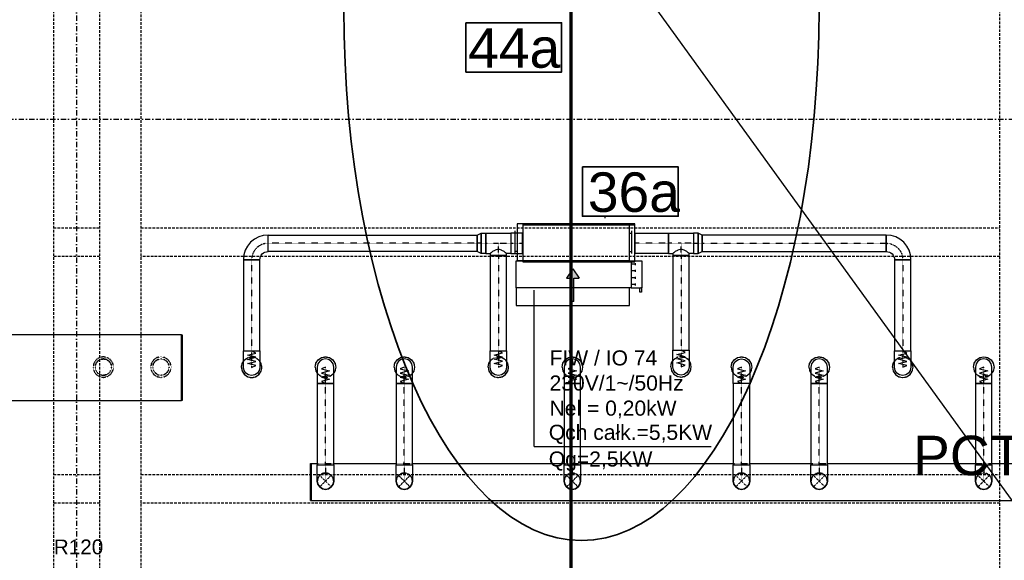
# Model space of a CAD drawing. Header units: centimetres. Extents: x -10729 to 144862, y -4437 to 43656.
# Tile 136 of 148: x 10991 to 12188, y 9863 to 10521. Entities that reach past the tile are written whole.
import ezdxf

# ---------------------------------------------------------------- set-up
doc = ezdxf.new("R2010")
doc.units = ezdxf.units.CM
doc.header["$LTSCALE"] = 0.1
for name, pattern in [('CADVENT_CENTERLINE', [9.9, 7.4, -1, 0.5, -1]), ('CADVENT_HIDDEN', [0.8, 0.25, -0.55]), ('Kondygnacja  -0_5$0$HIDDEN', [9.525, 6.35, -3.175]), ('Kondygnacja  -0_5$0$HIDDEN2', [4.7625, 3.175, -1.5875]), ('Osie rzutów$0$DASHDOT2', [12.7, 6.35, -3.175, 0, -3.175])]:
    doc.linetypes.add(name, pattern=pattern)
for name, color, linetype, lineweight in [('AU Odnośnik', 131, 'Continuous', 25), ('AU opis', 7, 'Continuous', 35), ('AU Osprzęt Siemens', 5, 'Continuous', 30), ('AU Sieć LON', 1, 'Continuous', 50), ('AU Strefa obsługiwana', 90, 'Continuous', 35), ('bgde_urządzenia', 3, 'Continuous', 30)]:
    doc.layers.add(name, color=color, linetype=linetype, lineweight=lineweight)
for name, color, linetype in [('bgde-nawiewCEN', 7, 'Continuous'), ('bgde-nawiewDETAILS', 1, 'Continuous'), ('bgde-nawiewEXP', 1, 'Continuous'), ('bgde-nawiewHIDDEN', 1, 'Continuous'), ('bgde_opis urządzen', 6, 'Continuous'), ('Kondygnacja  -0_5$0$ARCH_INFO_ODPORNOŚĆ OGNIOWA', 8, 'Continuous'), ('Kondygnacja  -0_5$0$ARCH_KONSTR_POWYŻEJ RZUTU', 8, 'Kondygnacja  -0_5$0$HIDDEN'), ('Kondygnacja  -0_5$0$ARCH_KONSTR_POWYŻEJ RZUTU_IST', 8, 'Kondygnacja  -0_5$0$HIDDEN2'), ('Osie rzutów$0$ARCH_INFO_OSIE_IST', 8, 'Osie rzutów$0$DASHDOT2'), ('Osie rzutów$0$ARCH_INFO_OSIE_OPISY_IST', 8, 'Continuous')]:
    doc.layers.add(name, color=color, linetype=linetype)
doc.styles.add('Arial', font='ARIAL.TTF')
doc.styles.add('Kondygnacja  -0_5$0$Arial', font='ARIAL.TTF')

# ---------------------------------------------------------------- blocks, each defined once
blk = doc.blocks.new('Osie rzutów')
at = {"layer": 'Osie rzutów$0$ARCH_INFO_OSIE_IST', "ltscale": 10}
for p, q in [((11060, 12510), (11060, 4623.26)), ((11660, 12510), (11660, 4623.26)), ((4436.04, 10400), (13655, 10400))]:
    blk.add_line(p, q, dxfattribs=at)
blk = doc.blocks.new('Kondygnacja  -0_5$0$konstrukcja istniejąca -0.5')
at = {"layer": 'Kondygnacja  -0_5$0$ARCH_KONSTR_POWYŻEJ RZUTU_IST', "ltscale": 10}
for points in [[(11032, 10975), (11032, 9825)], [(11088, 10975), (11088, 9825)], [(11138, 10975), (11138, 9825)], [(12182, 9825), (12182, 10975)], [(11032, 10267.9), (11088, 10267.9)], [(11138, 10267.9), (12182, 10267.9)], [(11088, 10232.9), (11032, 10232.9)], [(12182, 10232.9), (11138, 10232.9)], [(11032, 9967.9), (11088, 9967.9)], [(11138, 9967.9), (12182, 9967.9)], [(11088, 9932.9), (11032, 9932.9)], [(12182, 9932.9), (11138, 9932.9)]]:
    blk.add_lwpolyline(points, dxfattribs=at)

msp = doc.modelspace()

# ---------------------------------------------------------------- hatches: boundary and pattern name
at = {"layer": 'bgde_urządzenia'}
h = msp.add_hatch(color=256, dxfattribs=at)
h.paths.add_polyline_path([(11664.508, 10194.803), (11661.508, 10194.803), (11661.508, 10206.468), (11655.318, 10206.468), (11663.008, 10217.896), (11670.698, 10206.468), (11664.508, 10206.468)])
h.paths.add_polyline_path([(11664.508, 10178.135), (11661.508, 10178.135), (11661.508, 10194.803), (11664.508, 10194.803)])

# ---------------------------------------------------------------- linework, layer by layer
at = {"layer": 'AU Odnośnik'}
msp.add_line((11692.623, 10633.661), (12222.121, 9900.997), dxfattribs=at)
at = {"layer": 'AU opis'}
for points in [[(11533.137, 10517.327), (11649.526, 10517.327), (11649.526, 10457.319), (11533.137, 10457.319)], [(11674.762, 10341.869), (11791.151, 10341.869), (11791.151, 10281.861), (11674.762, 10281.861)]]:
    msp.add_lwpolyline(points, close=True, dxfattribs=at)
at = {"layer": 'AU Sieć LON', "color": 1}
for p, q in [((11660.195, 10636.552), (11660.195, 9464.247)), ((11661.434, 10636.033), (11661.434, 9463.728))]:
    msp.add_line(p, q, dxfattribs=at)
at = {"layer": 'AU Strefa obsługiwana'}
msp.add_ellipse((11673.572, 10534.45), major_axis=(0, -646.995), ratio=0.44634865, start_param=-1.57079633, end_param=4.71238898, dxfattribs=at)
at = {"layer": 'bgde-nawiewCEN', "linetype": 'CADVENT_CENTERLINE', "ltscale": 0.06}
for p, q in [((11702.18, 10281.282), (11702.18, 10279.413)), ((11547.014, 10249.043), (11292.789, 10249.043)), ((11557.314, 10249.043), (11547.014, 10249.043)), ((11557.314, 10249.043), (11572.614, 10249.043)), ((11572.614, 10234.043), (11572.614, 10249.043)), ((11572.614, 10249.043), (11587.914, 10249.043)), ((11587.914, 10249.043), (11601.914, 10249.043)), ((11602.314, 10249.043), (11601.914, 10249.043)), ((11738.314, 10249.043), (11738.714, 10249.043)), ((11779.352, 10249.043), (11738.714, 10249.043)), ((11794.652, 10249.043), (11779.352, 10249.043)), ((11794.652, 10234.043), (11794.652, 10249.043)), ((11809.952, 10249.043), (11794.652, 10249.043)), ((11809.952, 10249.043), (11820.252, 10249.043)), ((11820.252, 10249.043), (12044.075, 10249.043)), ((11572.614, 10234.043), (11572.614, 10118.337)), ((11794.652, 10234.043), (11794.652, 10118.87)), ((11272.789, 10229.043), (11272.789, 10118.16)), ((12064.075, 10229.043), (12064.075, 10118.272)), ((11272.789, 10118.16), (11272.789, 10116.29)), ((11272.789, 10116.29), (11272.789, 10111.179)), ((11572.614, 10118.337), (11572.614, 10116.468)), ((11572.614, 10116.468), (11572.614, 10111.357)), ((11794.652, 10117), (11794.652, 10111.889)), ((11794.652, 10111.889), (11794.652, 10109.11)), ((12064.075, 10118.272), (12064.075, 10116.402)), ((12064.075, 10116.402), (12064.075, 10111.291)), ((11272.789, 10111.179), (11272.789, 10108.4)), ((11272.789, 10108.4), (11272.789, 10106.047)), ((11272.789, 10106.047), (11272.789, 10104.086)), ((11272.789, 10104.086), (11272.789, 10102.48)), ((11272.789, 10102.48), (11272.789, 10101.194)), ((11272.789, 10101.194), (11272.789, 10100.192)), ((11272.789, 10100.192), (11272.789, 10099.44)), ((11572.614, 10111.357), (11572.614, 10108.577)), ((11572.614, 10108.577), (11572.614, 10106.225)), ((11572.614, 10106.225), (11572.614, 10104.263)), ((11572.614, 10104.263), (11572.614, 10102.657)), ((11572.614, 10102.657), (11572.614, 10101.371)), ((11572.614, 10101.371), (11572.614, 10100.37)), ((11572.614, 10100.37), (11572.614, 10099.617)), ((11794.652, 10109.11), (11794.652, 10106.757)), ((11794.652, 10106.757), (11794.652, 10104.796)), ((11794.652, 10104.796), (11794.652, 10103.19)), ((11794.652, 10103.19), (11794.652, 10101.904)), ((11794.652, 10101.904), (11794.652, 10100.903)), ((11794.652, 10100.903), (11794.652, 10100.15)), ((11794.652, 10100.15), (11794.652, 10099.611)), ((12064.075, 10111.291), (12064.075, 10108.512)), ((12064.075, 10108.512), (12064.075, 10106.159)), ((12064.075, 10106.159), (12064.075, 10104.198)), ((12064.075, 10104.198), (12064.075, 10102.592)), ((12064.075, 10102.592), (12064.075, 10101.306)), ((12064.075, 10101.306), (12064.075, 10100.304)), ((12064.075, 10100.304), (12064.075, 10099.552)), ((11272.789, 10099.44), (11272.789, 10098.9)), ((11272.789, 10098.9), (11272.789, 10098.539)), ((11272.789, 10098.539), (11272.789, 10098.32)), ((11272.789, 10098.32), (11272.789, 10098.207)), ((11272.789, 10098.207), (11272.789, 10098.16)), ((11362.52, 10098.43), (11362.52, 10098.477)), ((11362.52, 10098.317), (11362.52, 10098.43)), ((11362.52, 10098.098), (11362.52, 10098.317)), ((11362.52, 10097.736), (11362.52, 10098.098)), ((11362.52, 10097.197), (11362.52, 10097.736)), ((11362.52, 10096.445), (11362.52, 10097.197)), ((11362.52, 10095.443), (11362.52, 10096.445)), ((11362.52, 10094.157), (11362.52, 10095.443)), ((11362.52, 10092.551), (11362.52, 10094.157)), ((11362.52, 10090.59), (11362.52, 10092.551)), ((11362.52, 10088.237), (11362.52, 10090.59)), ((11362.52, 10085.458), (11362.52, 10088.237)), ((11458.325, 10098.43), (11458.325, 10098.477)), ((11458.325, 10098.317), (11458.325, 10098.43)), ((11458.325, 10098.098), (11458.325, 10098.317)), ((11458.325, 10097.736), (11458.325, 10098.098)), ((11458.325, 10097.197), (11458.325, 10097.736)), ((11458.325, 10096.445), (11458.325, 10097.197)), ((11458.325, 10095.443), (11458.325, 10096.445)), ((11458.325, 10094.157), (11458.325, 10095.443)), ((11458.325, 10092.551), (11458.325, 10094.157)), ((11458.325, 10090.59), (11458.325, 10092.551)), ((11458.325, 10088.237), (11458.325, 10090.59)), ((11458.325, 10085.458), (11458.325, 10088.237)), ((11572.614, 10099.617), (11572.614, 10099.078)), ((11572.614, 10099.078), (11572.614, 10098.717)), ((11572.614, 10098.717), (11572.614, 10098.497)), ((11572.614, 10098.497), (11572.614, 10098.385)), ((11572.614, 10098.385), (11572.614, 10098.337)), ((11662.52, 10098.43), (11662.52, 10098.477)), ((11662.52, 10098.317), (11662.52, 10098.43)), ((11662.52, 10098.098), (11662.52, 10098.317)), ((11662.52, 10097.736), (11662.52, 10098.098)), ((11662.52, 10097.197), (11662.52, 10097.736)), ((11662.52, 10096.445), (11662.52, 10097.197)), ((11662.52, 10095.443), (11662.52, 10096.445)), ((11662.52, 10094.157), (11662.52, 10095.443)), ((11662.52, 10092.551), (11662.52, 10094.157)), ((11662.52, 10090.59), (11662.52, 10092.551)), ((11662.52, 10088.237), (11662.52, 10090.59)), ((11662.52, 10085.458), (11662.52, 10088.237)), ((11794.652, 10099.611), (11794.652, 10099.249)), ((11794.652, 10099.249), (11794.652, 10099.03)), ((11794.652, 10099.03), (11794.652, 10098.917)), ((11794.652, 10098.917), (11794.652, 10098.87)), ((11868.117, 10098.43), (11868.117, 10098.477)), ((11868.117, 10098.317), (11868.117, 10098.43)), ((11868.117, 10098.098), (11868.117, 10098.317)), ((11868.117, 10097.736), (11868.117, 10098.098)), ((11868.117, 10097.197), (11868.117, 10097.736)), ((11868.117, 10096.445), (11868.117, 10097.197)), ((11868.117, 10095.443), (11868.117, 10096.445)), ((11868.117, 10094.157), (11868.117, 10095.443)), ((11868.117, 10092.551), (11868.117, 10094.157)), ((11868.117, 10090.59), (11868.117, 10092.551)), ((11868.117, 10088.237), (11868.117, 10090.59)), ((11868.117, 10085.458), (11868.117, 10088.237)), ((11962.52, 10098.43), (11962.52, 10098.477)), ((11962.52, 10098.317), (11962.52, 10098.43)), ((11962.52, 10098.098), (11962.52, 10098.317)), ((11962.52, 10097.736), (11962.52, 10098.098)), ((11962.52, 10097.197), (11962.52, 10097.736)), ((11962.52, 10096.445), (11962.52, 10097.197)), ((11962.52, 10095.443), (11962.52, 10096.445)), ((11962.52, 10094.157), (11962.52, 10095.443)), ((11962.52, 10092.551), (11962.52, 10094.157)), ((11962.52, 10090.59), (11962.52, 10092.551)), ((11962.52, 10088.237), (11962.52, 10090.59)), ((11962.52, 10085.458), (11962.52, 10088.237)), ((12064.075, 10099.552), (12064.075, 10099.013)), ((12064.075, 10099.013), (12064.075, 10098.651)), ((12064.075, 10098.651), (12064.075, 10098.432)), ((12064.075, 10098.432), (12064.075, 10098.319)), ((12064.075, 10098.319), (12064.075, 10098.272)), ((12162.52, 10098.43), (12162.52, 10098.477)), ((12162.52, 10098.317), (12162.52, 10098.43)), ((12162.52, 10098.098), (12162.52, 10098.317)), ((12162.52, 10097.736), (12162.52, 10098.098)), ((12162.52, 10097.197), (12162.52, 10097.736)), ((12162.52, 10096.445), (12162.52, 10097.197)), ((12162.52, 10095.443), (12162.52, 10096.445)), ((12162.52, 10094.157), (12162.52, 10095.443)), ((12162.52, 10092.551), (12162.52, 10094.157)), ((12162.52, 10090.59), (12162.52, 10092.551)), ((12162.52, 10088.237), (12162.52, 10090.59)), ((12162.52, 10085.458), (12162.52, 10088.237)), ((11362.52, 10080.347), (11362.52, 10085.458)), ((11362.52, 10078.477), (11362.52, 10080.347)), ((11362.52, 9979.773), (11362.52, 10078.477)), ((11458.325, 10080.347), (11458.325, 10085.458)), ((11458.325, 10078.477), (11458.325, 10080.347)), ((11458.325, 9979.773), (11458.325, 10078.477)), ((11662.52, 10080.347), (11662.52, 10085.458)), ((11662.52, 10078.477), (11662.52, 10080.347)), ((11662.52, 9979.773), (11662.52, 10078.477)), ((11868.117, 10080.347), (11868.117, 10085.458)), ((11868.117, 10078.477), (11868.117, 10080.347)), ((11868.117, 9979.773), (11868.117, 10078.477)), ((11962.52, 10080.347), (11962.52, 10085.458)), ((11962.52, 10078.477), (11962.52, 10080.347)), ((11962.52, 9979.773), (11962.52, 10078.477)), ((12162.52, 10080.347), (12162.52, 10085.458)), ((12162.52, 10078.477), (12162.52, 10080.347)), ((12162.52, 9979.773), (12162.52, 10078.477)), ((11362.52, 9979.773), (11362.52, 9959.773)), ((11458.325, 9979.773), (11458.325, 9959.773)), ((11662.52, 9979.773), (11662.52, 9959.773)), ((11868.117, 9979.773), (11868.117, 9959.773)), ((11962.52, 9979.773), (11962.52, 9959.773)), ((12162.52, 9979.773), (12162.52, 9959.773))]:
    msp.add_line(p, q, dxfattribs=at)
msp.add_arc((11292.789, 10229.043), 20, 90, 180, dxfattribs=at)
at = {"layer": 'bgde-nawiewCEN', "linetype": 'CADVENT_CENTERLINE', "ltscale": 0.06, "extrusion": (0, 0, -1)}
msp.add_arc((-12044.075, 10229.043), 20, 90, 180, dxfattribs=at)
at = {"layer": 'bgde-nawiewDETAILS', "linetype": 'CADVENT_HIDDEN'}
for p, q in [((11355.449, 9952.702), (11369.591, 9966.844)), ((11355.449, 9966.844), (11369.591, 9952.702)), ((11451.254, 9952.702), (11465.396, 9966.844)), ((11451.254, 9966.844), (11465.396, 9952.702)), ((11655.449, 9952.702), (11669.591, 9966.844)), ((11655.449, 9966.844), (11669.591, 9952.702)), ((11861.046, 9952.702), (11875.188, 9966.844)), ((11861.046, 9966.844), (11875.188, 9952.702)), ((11955.449, 9952.702), (11969.591, 9966.844)), ((11955.449, 9966.844), (11969.591, 9952.702)), ((12155.449, 9952.702), (12169.591, 9966.844)), ((12155.449, 9966.844), (12169.591, 9952.702))]:
    msp.add_line(p, q, dxfattribs=at)
at = {"layer": 'bgde-nawiewEXP', "linetype": 'Continuous'}
for points in [[(11602.314, 10271.543), (11738.314, 10271.543), (11738.314, 10272.543), (11602.314, 10272.543)], [(11602.314, 10226.543), (11738.314, 10226.543), (11738.314, 10271.543), (11602.314, 10271.543)], [(11262.789, 10229.043), (11282.789, 10229.043), (11282.982, 10230.994), (11283.551, 10232.87), (11284.475, 10234.599), (11285.718, 10236.114), (11287.234, 10237.358), (11288.963, 10238.282), (11290.838, 10238.851), (11292.789, 10239.043), (11292.789, 10259.043), (11286.937, 10258.467), (11281.309, 10256.76), (11276.122, 10253.987), (11271.576, 10250.257), (11267.845, 10245.711), (11265.073, 10240.524), (11263.366, 10234.896)], [(11292.789, 10239.043), (11292.789, 10259.043), (11547.014, 10259.043), (11547.014, 10239.043)], [(11547.014, 10239.043), (11547.014, 10259.043), (11551.83, 10261.543), (11551.83, 10236.543)], [(11551.83, 10236.543), (11551.83, 10261.543), (11557.314, 10261.543), (11557.314, 10236.543)], [(11587.914, 10236.543), (11601.914, 10236.543), (11601.914, 10261.543), (11587.914, 10261.543), (11587.914, 10237.495)], [(11738.714, 10236.543), (11738.714, 10261.543), (11779.352, 10261.543), (11779.352, 10236.543)], [(11809.952, 10236.543), (11815.436, 10236.543), (11815.436, 10261.543), (11809.952, 10261.543), (11809.952, 10237.495)], [(11815.436, 10236.543), (11820.252, 10239.043), (11820.252, 10259.043), (11815.436, 10261.543), (11815.436, 10237.495)], [(11820.252, 10239.043), (12044.075, 10239.043), (12044.075, 10259.043), (11820.252, 10259.043), (11820.252, 10239.805)], [(12044.075, 10239.043), (12046.026, 10238.851), (12047.902, 10238.282), (12049.631, 10237.358), (12051.146, 10236.114), (12052.39, 10234.599), (12053.314, 10232.87), (12053.883, 10230.994), (12054.075, 10229.043), (12074.075, 10229.043), (12073.498, 10234.896), (12071.791, 10240.524), (12069.019, 10245.711), (12065.288, 10250.257), (12060.742, 10253.987), (12055.555, 10256.76), (12049.928, 10258.467), (12044.075, 10259.043), (12044.075, 10239.805)], [(11562.614, 10118.337), (11582.614, 10118.337), (11582.614, 10234.043), (11562.614, 10234.043)], [(11784.652, 10118.87), (11804.652, 10118.87), (11804.652, 10234.043), (11784.652, 10234.043)], [(11262.789, 10118.16), (11282.789, 10118.16), (11282.789, 10229.043), (11262.789, 10229.043)], [(12054.075, 10118.272), (12074.075, 10118.272), (12074.075, 10229.043), (12054.075, 10229.043)], [(7011.585, 10057.759), (11187.437, 10057.759), (11187.437, 10137.759), (7011.585, 10137.759), (7011.585, 10097.759)], [(11187.437, 10057.759), (11187.437, 10137.759), (11188.437, 10137.759), (11188.437, 10057.759)], [(11262.789, 10098.16), (11262.789, 10118.16), (11282.789, 10118.16), (11282.789, 10098.16), (11282.028, 10094.333), (11279.86, 10091.089), (11276.616, 10088.921), (11272.789, 10088.16), (11268.963, 10088.921), (11265.718, 10091.089), (11263.551, 10094.333)], [(11562.614, 10102.657), (11562.614, 10118.337), (11582.614, 10118.337), (11582.614, 10098.337), (11581.853, 10094.511), (11579.685, 10091.266), (11576.441, 10089.099), (11572.614, 10088.337), (11568.787, 10089.099), (11565.543, 10091.266), (11563.375, 10094.511), (11562.614, 10098.337), (11562.614, 10101.371)], [(11784.652, 10098.87), (11784.652, 10118.87), (11804.652, 10118.87), (11804.652, 10098.87), (11803.891, 10095.043), (11801.723, 10091.799), (11798.479, 10089.631), (11794.652, 10088.87), (11790.825, 10089.631), (11787.581, 10091.799), (11785.413, 10095.043)], [(12054.075, 10098.272), (12054.075, 10118.272), (12074.075, 10118.272), (12074.075, 10098.272), (12073.314, 10094.445), (12071.146, 10091.201), (12067.902, 10089.033), (12064.075, 10088.272), (12060.248, 10089.033), (12057.004, 10091.201), (12054.836, 10094.445)], [(11352.52, 10085.458), (11352.52, 10078.477), (11372.52, 10078.477), (11372.52, 10098.477), (11371.759, 10102.304), (11369.591, 10105.548), (11366.347, 10107.716), (11362.52, 10108.477), (11358.693, 10107.716), (11355.449, 10105.548), (11353.281, 10102.304), (11352.52, 10098.477), (11352.52, 10088.237)], [(11448.325, 10094.157), (11448.325, 10078.477), (11468.325, 10078.477), (11468.325, 10098.477), (11467.564, 10102.304), (11465.396, 10105.548), (11462.152, 10107.716), (11458.325, 10108.477), (11454.498, 10107.716), (11451.254, 10105.548), (11449.086, 10102.304), (11448.325, 10098.477), (11448.325, 10095.443)], [(11652.52, 10078.477), (11672.52, 10078.477), (11672.52, 10098.477), (11671.759, 10102.304), (11669.591, 10105.548), (11666.347, 10107.716), (11662.52, 10108.477), (11658.693, 10107.716), (11655.449, 10105.548), (11653.281, 10102.304), (11652.52, 10098.477), (11652.52, 10080.347)], [(11858.117, 9979.773), (11878.117, 9979.773), (11878.117, 10078.477), (11858.117, 10078.477), (11858.117, 10098.477), (11858.878, 10102.304), (11861.046, 10105.548), (11864.29, 10107.716), (11868.117, 10108.477), (11871.944, 10107.716), (11875.188, 10105.548), (11877.356, 10102.304), (11878.117, 10098.477), (11878.117, 10078.477), (11858.117, 10078.477)], [(11952.52, 10078.477), (11972.52, 10078.477), (11972.52, 10098.477), (11971.759, 10102.304), (11969.591, 10105.548), (11966.347, 10107.716), (11962.52, 10108.477), (11958.693, 10107.716), (11955.449, 10105.548), (11953.281, 10102.304), (11952.52, 10098.477), (11952.52, 10080.347)], [(12152.52, 10078.477), (12172.52, 10078.477), (12172.52, 10098.477), (12171.759, 10102.304), (12169.591, 10105.548), (12166.347, 10107.716), (12162.52, 10108.477), (12158.693, 10107.716), (12155.449, 10105.548), (12153.281, 10102.304), (12152.52, 10098.477), (12152.52, 10080.347)], [(11352.52, 9979.773), (11372.52, 9979.773), (11372.52, 10078.477), (11352.52, 10078.477)], [(11448.325, 9979.773), (11468.325, 9979.773), (11468.325, 10078.477), (11448.325, 10078.477)], [(11652.52, 9979.773), (11672.52, 9979.773), (11672.52, 10078.477), (11652.52, 10078.477)], [(11952.52, 9979.773), (11972.52, 9979.773), (11972.52, 10078.477), (11952.52, 10078.477)], [(12152.52, 9979.773), (12172.52, 9979.773), (12172.52, 10078.477), (12152.52, 10078.477)], [(11352.52, 9959.773), (11352.52, 9979.773), (11372.52, 9979.773), (11372.52, 9959.773), (11371.759, 9955.946), (11369.591, 9952.702), (11366.347, 9950.534), (11362.52, 9949.773), (11358.693, 9950.534), (11355.449, 9952.702), (11353.281, 9955.946)], [(11448.325, 9959.773), (11448.325, 9979.773), (11468.325, 9979.773), (11468.325, 9959.773), (11467.564, 9955.946), (11465.396, 9952.702), (11462.152, 9950.534), (11458.325, 9949.773), (11454.498, 9950.534), (11451.254, 9952.702), (11449.086, 9955.946)], [(11652.52, 9959.773), (11652.52, 9979.773), (11672.52, 9979.773), (11672.52, 9959.773), (11671.759, 9955.946), (11669.591, 9952.702), (11666.347, 9950.534), (11662.52, 9949.773), (11658.693, 9950.534), (11655.449, 9952.702), (11653.281, 9955.946)], [(11858.117, 9959.773), (11858.117, 9979.773), (11878.117, 9979.773), (11878.117, 9959.773), (11877.356, 9955.946), (11875.188, 9952.702), (11871.944, 9950.534), (11868.117, 9949.773), (11864.29, 9950.534), (11861.046, 9952.702), (11858.878, 9955.946)], [(11952.52, 9959.773), (11952.52, 9979.773), (11972.52, 9979.773), (11972.52, 9959.773), (11971.759, 9955.946), (11969.591, 9952.702), (11966.347, 9950.534), (11962.52, 9949.773), (11958.693, 9950.534), (11955.449, 9952.702), (11953.281, 9955.946)], [(12152.52, 9959.773), (12152.52, 9979.773), (12172.52, 9979.773), (12172.52, 9959.773), (12171.759, 9955.946), (12169.591, 9952.702), (12166.347, 9950.534), (12162.52, 9949.773), (12158.693, 9950.534), (12155.449, 9952.702), (12153.281, 9955.946)], [(11352.52, 9959.773), (11353.281, 9955.946), (11355.449, 9952.702), (11358.693, 9950.534), (11362.52, 9949.773), (11366.347, 9950.534), (11369.591, 9952.702), (11371.759, 9955.946), (11372.52, 9959.773), (11371.759, 9955.946), (11369.591, 9952.702), (11366.347, 9950.534), (11362.52, 9949.773), (11358.693, 9950.534), (11355.449, 9952.702), (11353.281, 9955.946)], [(11448.325, 9959.773), (11449.086, 9955.946), (11451.254, 9952.702), (11454.498, 9950.534), (11458.325, 9949.773), (11462.152, 9950.534), (11465.396, 9952.702), (11467.564, 9955.946), (11468.325, 9959.773), (11467.564, 9955.946), (11465.396, 9952.702), (11462.152, 9950.534), (11458.325, 9949.773), (11454.498, 9950.534), (11451.254, 9952.702), (11449.086, 9955.946)], [(11652.52, 9959.773), (11653.281, 9955.946), (11655.449, 9952.702), (11658.693, 9950.534), (11662.52, 9949.773), (11666.347, 9950.534), (11669.591, 9952.702), (11671.759, 9955.946), (11672.52, 9959.773), (11671.759, 9955.946), (11669.591, 9952.702), (11666.347, 9950.534), (11662.52, 9949.773), (11658.693, 9950.534), (11655.449, 9952.702), (11653.281, 9955.946)], [(11858.117, 9959.773), (11858.878, 9955.946), (11861.046, 9952.702), (11864.29, 9950.534), (11868.117, 9949.773), (11871.944, 9950.534), (11875.188, 9952.702), (11877.356, 9955.946), (11878.117, 9959.773), (11877.356, 9955.946), (11875.188, 9952.702), (11871.944, 9950.534), (11868.117, 9949.773), (11864.29, 9950.534), (11861.046, 9952.702), (11858.878, 9955.946)], [(11952.52, 9959.773), (11953.281, 9955.946), (11955.449, 9952.702), (11958.693, 9950.534), (11962.52, 9949.773), (11966.347, 9950.534), (11969.591, 9952.702), (11971.759, 9955.946), (11972.52, 9959.773), (11971.759, 9955.946), (11969.591, 9952.702), (11966.347, 9950.534), (11962.52, 9949.773), (11958.693, 9950.534), (11955.449, 9952.702), (11953.281, 9955.946)], [(12152.52, 9959.773), (12153.281, 9955.946), (12155.449, 9952.702), (12158.693, 9950.534), (12162.52, 9949.773), (12166.347, 9950.534), (12169.591, 9952.702), (12171.759, 9955.946), (12172.52, 9959.773), (12171.759, 9955.946), (12169.591, 9952.702), (12166.347, 9950.534), (12162.52, 9949.773), (12158.693, 9950.534), (12155.449, 9952.702), (12153.281, 9955.946)]]:
    msp.add_lwpolyline(points, close=True, dxfattribs=at)
for points in [[(11557.314, 10236.543), (11557.314, 10261.543), (11587.914, 10261.543), (11587.914, 10236.543), (11582.614, 10236.543)], [(11601.914, 10236.543), (11601.914, 10261.543), (11602.314, 10261.543)], [(11738.314, 10236.543), (11738.714, 10236.543), (11738.714, 10261.543), (11738.314, 10261.543)], [(11779.352, 10236.543), (11779.352, 10261.543), (11809.952, 10261.543), (11809.952, 10236.543), (11804.652, 10236.543)], [(11557.314, 10236.543), (11562.614, 10236.543), (11562.614, 10234.043), (11582.614, 10234.043), (11582.614, 10236.543), (11581.853, 10237.305), (11581.213, 10237.495), (11579.685, 10239.023), (11577.039, 10240.205), (11576.441, 10240.803), (11572.614, 10241.942), (11568.787, 10240.803), (11568.188, 10240.205), (11565.543, 10239.023), (11564.014, 10237.495), (11563.375, 10237.305), (11562.614, 10236.543)], [(11601.914, 10236.543), (11602.314, 10236.543)], [(11779.352, 10236.543), (11784.652, 10236.543), (11784.652, 10234.043), (11804.652, 10234.043), (11804.652, 10236.543), (11803.891, 10237.305), (11803.252, 10237.495), (11801.723, 10239.023), (11799.077, 10240.205), (11798.479, 10240.803), (11794.652, 10241.942), (11790.825, 10240.803), (11790.227, 10240.205), (11787.581, 10239.023), (11786.052, 10237.495), (11785.413, 10237.305), (11784.652, 10236.543)], [(11260.289, 10098.16), (11261.241, 10093.376), (11263.951, 10089.321), (11268.006, 10086.611), (11272.789, 10085.66), (11277.573, 10086.611), (11281.628, 10089.321), (11284.338, 10093.376), (11285.289, 10098.16), (11284.338, 10102.943), (11282.789, 10105.261)], [(11260.289, 10098.16), (11261.241, 10102.943), (11262.789, 10105.261)], [(11350.02, 10098.477), (11350.972, 10103.261), (11353.681, 10107.316), (11357.737, 10110.026), (11362.52, 10110.977), (11367.304, 10110.026), (11371.359, 10107.316), (11374.069, 10103.261), (11375.02, 10098.477), (11374.069, 10093.694), (11372.52, 10091.376)], [(11445.825, 10098.477), (11446.777, 10103.261), (11449.486, 10107.316), (11453.542, 10110.026), (11458.325, 10110.977), (11463.109, 10110.026), (11467.164, 10107.316), (11469.874, 10103.261), (11470.825, 10098.477), (11469.874, 10093.694), (11468.325, 10091.376)], [(11560.114, 10098.337), (11561.065, 10093.554), (11563.775, 10089.499), (11567.83, 10086.789), (11572.614, 10085.837), (11577.397, 10086.789), (11581.453, 10089.499), (11584.162, 10093.554), (11585.114, 10098.337), (11584.162, 10103.121), (11582.614, 10105.438)], [(11560.114, 10098.337), (11561.065, 10103.121), (11562.614, 10105.438)], [(11650.02, 10098.477), (11650.972, 10103.261), (11653.681, 10107.316), (11657.737, 10110.026), (11662.52, 10110.977), (11667.304, 10110.026), (11671.359, 10107.316), (11674.069, 10103.261), (11675.02, 10098.477), (11674.069, 10093.694), (11672.52, 10091.376)], [(11782.152, 10098.87), (11783.103, 10094.086), (11785.813, 10090.031), (11789.868, 10087.322), (11794.652, 10086.37), (11799.436, 10087.322), (11803.491, 10090.031), (11806.2, 10094.086), (11807.152, 10098.87), (11806.2, 10103.654), (11804.652, 10105.971)], [(11782.152, 10098.87), (11783.103, 10103.654), (11784.652, 10105.971)], [(11855.617, 10098.477), (11856.568, 10103.261), (11859.278, 10107.316), (11863.333, 10110.026), (11868.117, 10110.977), (11872.9, 10110.026), (11876.956, 10107.316), (11879.665, 10103.261), (11880.617, 10098.477), (11879.665, 10093.694), (11878.117, 10091.376)], [(11950.02, 10098.477), (11950.972, 10103.261), (11953.681, 10107.316), (11957.737, 10110.026), (11962.52, 10110.977), (11967.304, 10110.026), (11971.359, 10107.316), (11974.069, 10103.261), (11975.02, 10098.477), (11974.069, 10093.694), (11972.52, 10091.376)], [(12051.575, 10098.272), (12052.526, 10093.488), (12055.236, 10089.433), (12059.291, 10086.723), (12064.075, 10085.772), (12068.858, 10086.723), (12072.914, 10089.433), (12075.623, 10093.488), (12076.575, 10098.272), (12075.623, 10103.055), (12074.075, 10105.373)], [(12051.575, 10098.272), (12052.526, 10103.055), (12054.075, 10105.373)], [(12150.02, 10098.477), (12150.972, 10103.261), (12153.681, 10107.316), (12157.737, 10110.026), (12162.52, 10110.977), (12167.304, 10110.026), (12171.359, 10107.316), (12174.069, 10103.261), (12175.02, 10098.477), (12174.069, 10093.694), (12172.52, 10091.376)], [(11350.02, 10098.477), (11350.972, 10093.694), (11352.52, 10091.376)], [(11445.825, 10098.477), (11446.777, 10093.694), (11448.325, 10091.376)], [(11650.02, 10098.477), (11650.972, 10093.694), (11652.52, 10091.376)], [(11855.617, 10098.477), (11856.568, 10093.694), (11858.117, 10091.376)], [(11950.02, 10098.477), (11950.972, 10093.694), (11952.52, 10091.376)], [(12150.02, 10098.477), (12150.972, 10093.694), (12152.52, 10091.376)], [(11344.301, 9936.109), (11344.301, 9981.109), (11345.301, 9981.109), (11345.301, 9936.109), (12901.292, 9936.109), (12901.292, 9981.109), (12780.301, 9981.109)], [(11344.301, 9936.109), (11345.301, 9936.109), (11345.301, 9981.109), (11352.52, 9981.109)], [(11372.52, 9981.109), (11448.325, 9981.109)], [(11468.325, 9981.109), (11652.52, 9981.109)], [(11672.52, 9981.109), (11858.117, 9981.109)], [(11878.117, 9981.109), (11952.52, 9981.109)], [(11972.52, 9981.109), (12152.52, 9981.109)], [(12172.52, 9981.109), (12282.52, 9981.109)]]:
    msp.add_lwpolyline(points, dxfattribs=at)
at = {"layer": 'bgde-nawiewEXP'}
for points in [[(11272.789, 10098.16), (11277.789, 10100.289), (11267.789, 10102.826), (11277.789, 10105.348), (11267.789, 10107.876), (11277.789, 10110.43), (11267.789, 10112.966), (11277.789, 10115.511), (11272.789, 10118.16)], [(11572.614, 10098.337), (11577.614, 10100.467), (11567.614, 10103.003), (11577.614, 10105.525), (11567.614, 10108.054), (11577.614, 10110.607), (11567.614, 10113.143), (11577.614, 10115.689), (11572.614, 10118.337)], [(11794.652, 10098.87), (11799.652, 10101), (11789.652, 10103.536), (11799.652, 10106.058), (11789.652, 10108.586), (11799.652, 10111.14), (11789.652, 10113.676), (11799.652, 10116.222), (11794.652, 10118.87)], [(12064.075, 10098.272), (12069.075, 10100.402), (12059.075, 10102.938), (12069.075, 10105.46), (12059.075, 10107.988), (12069.075, 10110.542), (12059.075, 10113.078), (12069.075, 10115.624), (12064.075, 10118.272)], [(11362.52, 10098.477), (11357.52, 10096.347), (11367.52, 10093.811), (11357.52, 10091.289), (11367.52, 10088.761), (11357.52, 10086.207), (11367.52, 10083.671), (11357.52, 10081.125), (11362.52, 10078.477)], [(11458.325, 10098.477), (11453.325, 10096.347), (11463.325, 10093.811), (11453.325, 10091.289), (11463.325, 10088.761), (11453.325, 10086.207), (11463.325, 10083.671), (11453.325, 10081.125), (11458.325, 10078.477)], [(11662.52, 10098.477), (11657.52, 10096.347), (11667.52, 10093.811), (11657.52, 10091.289), (11667.52, 10088.761), (11657.52, 10086.207), (11667.52, 10083.671), (11657.52, 10081.125), (11662.52, 10078.477)], [(11868.117, 10098.477), (11863.117, 10096.347), (11873.117, 10093.811), (11863.117, 10091.289), (11873.117, 10088.761), (11863.117, 10086.207), (11873.117, 10083.671), (11863.117, 10081.125), (11868.117, 10078.477)], [(11962.52, 10098.477), (11957.52, 10096.347), (11967.52, 10093.811), (11957.52, 10091.289), (11967.52, 10088.761), (11957.52, 10086.207), (11967.52, 10083.671), (11957.52, 10081.125), (11962.52, 10078.477)], [(12162.52, 10098.477), (12157.52, 10096.347), (12167.52, 10093.811), (12157.52, 10091.289), (12167.52, 10088.761), (12157.52, 10086.207), (12167.52, 10083.671), (12157.52, 10081.125), (12162.52, 10078.477)]]:
    msp.add_lwpolyline(points, dxfattribs=at)
at = {"layer": 'bgde-nawiewHIDDEN', "linetype": 'CADVENT_HIDDEN'}
for points in [[(11602.314, 10236.543), (11602.314, 10261.543)], [(11738.314, 10236.543), (11738.314, 10261.543)], [(11082.52, 10098.477), (11083.281, 10102.304), (11085.449, 10105.548), (11088.693, 10107.716), (11092.52, 10108.477), (11096.347, 10107.716)], [(11096.347, 10107.716), (11092.52, 10108.477)], [(11096.347, 10107.716), (11099.591, 10105.548), (11101.759, 10102.304)], [(11101.759, 10102.304), (11099.591, 10105.548)], [(11101.759, 10102.304), (11102.52, 10098.477), (11101.759, 10094.65), (11099.591, 10091.406)], [(11152.52, 10098.477), (11153.281, 10102.304), (11155.449, 10105.548), (11158.693, 10107.716)], [(11158.693, 10107.716), (11155.449, 10105.548)], [(11158.693, 10107.716), (11162.52, 10108.477), (11166.347, 10107.716)], [(11166.347, 10107.716), (11162.52, 10108.477)], [(11166.347, 10107.716), (11169.591, 10105.548)], [(11169.591, 10105.548), (11166.347, 10107.716)], [(11169.591, 10105.548), (11171.759, 10102.304)], [(11171.759, 10102.304), (11169.591, 10105.548)], [(11171.759, 10102.304), (11172.52, 10098.477), (11171.759, 10094.65), (11169.591, 10091.406)], [(11260.289, 10098.16), (11261.241, 10093.376), (11263.951, 10089.321), (11268.006, 10086.611), (11272.789, 10085.66), (11277.573, 10086.611), (11281.628, 10089.321), (11284.338, 10093.376), (11285.289, 10098.16), (11284.338, 10102.943), (11281.628, 10106.998), (11277.573, 10109.708), (11272.789, 10110.66), (11268.006, 10109.708), (11263.951, 10106.998), (11262.789, 10105.261)], [(11260.289, 10098.16), (11261.241, 10102.943), (11263.951, 10106.998), (11268.006, 10109.708), (11272.789, 10110.66), (11277.573, 10109.708), (11281.628, 10106.998), (11282.789, 10105.261)], [(11350.02, 10098.477), (11350.972, 10103.261), (11353.681, 10107.316), (11357.737, 10110.026), (11362.52, 10110.977), (11367.304, 10110.026), (11371.359, 10107.316), (11374.069, 10103.261), (11375.02, 10098.477), (11374.069, 10093.694), (11371.359, 10089.638), (11367.304, 10086.929), (11362.52, 10085.977), (11357.737, 10086.929), (11353.681, 10089.638), (11357.737, 10086.929), (11362.52, 10085.977), (11367.304, 10086.929), (11371.359, 10089.638), (11372.52, 10091.376)], [(11445.825, 10098.477), (11446.777, 10103.261), (11449.486, 10107.316), (11453.542, 10110.026), (11458.325, 10110.977), (11463.109, 10110.026), (11467.164, 10107.316), (11469.874, 10103.261), (11470.825, 10098.477), (11469.874, 10093.694), (11467.164, 10089.638), (11463.109, 10086.929), (11458.325, 10085.977), (11453.542, 10086.929), (11449.486, 10089.638), (11453.542, 10086.929), (11458.325, 10085.977), (11463.109, 10086.929), (11467.164, 10089.638), (11468.325, 10091.376)], [(11560.114, 10098.337), (11561.065, 10093.554), (11563.775, 10089.499), (11567.83, 10086.789), (11572.614, 10085.837), (11577.397, 10086.789), (11581.453, 10089.499), (11584.162, 10093.554), (11585.114, 10098.337), (11584.162, 10103.121), (11581.453, 10107.176), (11577.397, 10109.886), (11572.614, 10110.837), (11567.83, 10109.886), (11563.775, 10107.176), (11562.614, 10105.438)], [(11560.114, 10098.337), (11561.065, 10103.121), (11563.775, 10107.176), (11567.83, 10109.886), (11572.614, 10110.837), (11577.397, 10109.886), (11581.453, 10107.176), (11582.614, 10105.438)], [(11650.02, 10098.477), (11650.972, 10103.261), (11653.681, 10107.316), (11657.737, 10110.026), (11662.52, 10110.977), (11667.304, 10110.026), (11671.359, 10107.316), (11674.069, 10103.261), (11675.02, 10098.477), (11674.069, 10093.694), (11671.359, 10089.638), (11667.304, 10086.929), (11662.52, 10085.977), (11657.737, 10086.929), (11653.681, 10089.638), (11657.737, 10086.929), (11662.52, 10085.977), (11667.304, 10086.929), (11671.359, 10089.638), (11672.52, 10091.376)], [(11782.152, 10098.87), (11783.103, 10094.086), (11785.813, 10090.031), (11789.868, 10087.322), (11794.652, 10086.37), (11799.436, 10087.322), (11803.491, 10090.031), (11806.2, 10094.086), (11807.152, 10098.87), (11806.2, 10103.654), (11803.491, 10107.709), (11799.436, 10110.419), (11794.652, 10111.37), (11789.868, 10110.419), (11785.813, 10107.709), (11784.652, 10105.971)], [(11782.152, 10098.87), (11783.103, 10103.654), (11785.813, 10107.709), (11789.868, 10110.419), (11794.652, 10111.37), (11799.436, 10110.419), (11803.491, 10107.709), (11804.652, 10105.971)], [(11855.617, 10098.477), (11856.568, 10103.261), (11859.278, 10107.316), (11863.333, 10110.026), (11868.117, 10110.977), (11872.9, 10110.026), (11876.956, 10107.316), (11879.665, 10103.261), (11880.617, 10098.477), (11879.665, 10093.694), (11876.956, 10089.638), (11872.9, 10086.929), (11868.117, 10085.977), (11863.333, 10086.929), (11859.278, 10089.638), (11863.333, 10086.929), (11868.117, 10085.977), (11872.9, 10086.929), (11876.956, 10089.638), (11878.117, 10091.376)], [(11950.02, 10098.477), (11950.972, 10103.261), (11953.681, 10107.316), (11957.737, 10110.026), (11962.52, 10110.977), (11967.304, 10110.026), (11971.359, 10107.316), (11974.069, 10103.261), (11975.02, 10098.477), (11974.069, 10093.694), (11971.359, 10089.638), (11967.304, 10086.929), (11962.52, 10085.977), (11957.737, 10086.929), (11953.681, 10089.638), (11957.737, 10086.929), (11962.52, 10085.977), (11967.304, 10086.929), (11971.359, 10089.638), (11972.52, 10091.376)], [(12051.575, 10098.272), (12052.526, 10093.488), (12055.236, 10089.433), (12059.291, 10086.723), (12064.075, 10085.772), (12068.858, 10086.723), (12072.914, 10089.433), (12075.623, 10093.488), (12076.575, 10098.272), (12075.623, 10103.055), (12072.914, 10107.111), (12068.858, 10109.82), (12064.075, 10110.772), (12059.291, 10109.82), (12055.236, 10107.111), (12054.075, 10105.373)], [(12051.575, 10098.272), (12052.526, 10103.055), (12055.236, 10107.111), (12059.291, 10109.82), (12064.075, 10110.772), (12068.858, 10109.82), (12072.914, 10107.111), (12074.075, 10105.373)], [(12150.02, 10098.477), (12150.972, 10103.261), (12153.681, 10107.316), (12157.737, 10110.026), (12162.52, 10110.977), (12167.304, 10110.026), (12171.359, 10107.316), (12174.069, 10103.261), (12175.02, 10098.477), (12174.069, 10093.694), (12171.359, 10089.638), (12167.304, 10086.929), (12162.52, 10085.977), (12157.737, 10086.929), (12153.681, 10089.638), (12157.737, 10086.929), (12162.52, 10085.977), (12167.304, 10086.929), (12171.359, 10089.638), (12172.52, 10091.376)], [(11082.52, 10098.477), (11083.281, 10094.65), (11085.449, 10091.406), (11088.693, 10089.238), (11092.52, 10088.477), (11096.347, 10089.238)], [(11096.347, 10089.238), (11092.52, 10088.477)], [(11096.347, 10089.238), (11099.591, 10091.406), (11101.759, 10094.65)], [(11152.52, 10098.477), (11153.281, 10094.65), (11155.449, 10091.406), (11158.693, 10089.238)], [(11158.693, 10089.238), (11155.449, 10091.406)], [(11158.693, 10089.238), (11162.52, 10088.477), (11166.347, 10089.238)], [(11166.347, 10089.238), (11162.52, 10088.477)], [(11166.347, 10089.238), (11169.591, 10091.406)], [(11169.591, 10091.406), (11166.347, 10089.238)], [(11169.591, 10091.406), (11171.759, 10094.65)], [(11350.02, 10098.477), (11350.972, 10093.694), (11353.681, 10089.638), (11352.52, 10091.376)], [(11445.825, 10098.477), (11446.777, 10093.694), (11449.486, 10089.638), (11448.325, 10091.376)], [(11650.02, 10098.477), (11650.972, 10093.694), (11653.681, 10089.638), (11652.52, 10091.376)], [(11855.617, 10098.477), (11856.568, 10093.694), (11859.278, 10089.638), (11858.117, 10091.376)], [(11950.02, 10098.477), (11950.972, 10093.694), (11953.681, 10089.638), (11952.52, 10091.376)], [(12150.02, 10098.477), (12150.972, 10093.694), (12153.681, 10089.638), (12152.52, 10091.376)], [(11352.52, 9981.109), (11372.52, 9981.109)], [(11448.325, 9981.109), (11468.325, 9981.109)], [(11652.52, 9981.109), (11672.52, 9981.109)], [(11858.117, 9981.109), (11878.117, 9981.109)], [(11952.52, 9981.109), (11972.52, 9981.109)], [(12152.52, 9981.109), (12172.52, 9981.109)]]:
    msp.add_lwpolyline(points, dxfattribs=at)
for points in [[(11080.02, 10098.477), (11080.972, 10093.694), (11083.681, 10089.638), (11087.737, 10086.929), (11092.52, 10085.977), (11097.304, 10086.929), (11101.359, 10089.638), (11104.069, 10093.694), (11105.02, 10098.477), (11104.069, 10103.261), (11101.359, 10107.316), (11097.304, 10110.026), (11092.52, 10110.977), (11087.737, 10110.026), (11083.681, 10107.316), (11080.972, 10103.261)], [(11080.02, 10098.477), (11080.972, 10093.694), (11083.681, 10089.638), (11087.737, 10086.929), (11092.52, 10085.977), (11097.304, 10086.929), (11101.359, 10089.638), (11104.069, 10093.694), (11105.02, 10098.477), (11104.069, 10103.261), (11101.359, 10107.316), (11097.304, 10110.026), (11092.52, 10110.977), (11087.737, 10110.026), (11083.681, 10107.316), (11080.972, 10103.261)], [(11082.52, 10098.477), (11083.281, 10094.65), (11085.449, 10091.406), (11088.693, 10089.238), (11092.52, 10088.477), (11096.347, 10089.238), (11099.591, 10091.406), (11101.759, 10094.65), (11102.52, 10098.477), (11101.759, 10102.304), (11099.591, 10105.548), (11096.347, 10107.716), (11092.52, 10108.477), (11088.693, 10107.716), (11085.449, 10105.548), (11083.281, 10102.304)], [(11150.02, 10098.477), (11150.972, 10093.694), (11153.681, 10089.638), (11157.737, 10086.929), (11162.52, 10085.977), (11167.304, 10086.929), (11171.359, 10089.638), (11174.069, 10093.694), (11175.02, 10098.477), (11174.069, 10103.261), (11171.359, 10107.316), (11167.304, 10110.026), (11162.52, 10110.977), (11157.737, 10110.026), (11153.681, 10107.316), (11150.972, 10103.261)], [(11150.02, 10098.477), (11150.972, 10093.694), (11153.681, 10089.638), (11157.737, 10086.929), (11162.52, 10085.977), (11167.304, 10086.929), (11171.359, 10089.638), (11174.069, 10093.694), (11175.02, 10098.477), (11174.069, 10103.261), (11171.359, 10107.316), (11167.304, 10110.026), (11162.52, 10110.977), (11157.737, 10110.026), (11153.681, 10107.316), (11150.972, 10103.261)], [(11152.52, 10098.477), (11153.281, 10094.65), (11155.449, 10091.406), (11158.693, 10089.238), (11162.52, 10088.477), (11166.347, 10089.238), (11169.591, 10091.406), (11171.759, 10094.65), (11172.52, 10098.477), (11171.759, 10102.304), (11169.591, 10105.548), (11166.347, 10107.716), (11162.52, 10108.477), (11158.693, 10107.716), (11155.449, 10105.548), (11153.281, 10102.304)], [(11352.52, 9959.773), (11353.281, 9963.6), (11355.449, 9966.844), (11358.693, 9969.012), (11362.52, 9969.773), (11366.347, 9969.012), (11369.591, 9966.844), (11371.759, 9963.6), (11372.52, 9959.773), (11371.759, 9963.6), (11369.591, 9966.844), (11366.347, 9969.012), (11362.52, 9969.773), (11358.693, 9969.012), (11355.449, 9966.844), (11353.281, 9963.6)], [(11448.325, 9959.773), (11449.086, 9963.6), (11451.254, 9966.844), (11454.498, 9969.012), (11458.325, 9969.773), (11462.152, 9969.012), (11465.396, 9966.844), (11467.564, 9963.6), (11468.325, 9959.773), (11467.564, 9963.6), (11465.396, 9966.844), (11462.152, 9969.012), (11458.325, 9969.773), (11454.498, 9969.012), (11451.254, 9966.844), (11449.086, 9963.6)], [(11652.52, 9959.773), (11653.281, 9963.6), (11655.449, 9966.844), (11658.693, 9969.012), (11662.52, 9969.773), (11666.347, 9969.012), (11669.591, 9966.844), (11671.759, 9963.6), (11672.52, 9959.773), (11671.759, 9963.6), (11669.591, 9966.844), (11666.347, 9969.012), (11662.52, 9969.773), (11658.693, 9969.012), (11655.449, 9966.844), (11653.281, 9963.6)], [(11858.117, 9959.773), (11858.878, 9963.6), (11861.046, 9966.844), (11864.29, 9969.012), (11868.117, 9969.773), (11871.944, 9969.012), (11875.188, 9966.844), (11877.356, 9963.6), (11878.117, 9959.773), (11877.356, 9963.6), (11875.188, 9966.844), (11871.944, 9969.012), (11868.117, 9969.773), (11864.29, 9969.012), (11861.046, 9966.844), (11858.878, 9963.6)], [(11952.52, 9959.773), (11953.281, 9963.6), (11955.449, 9966.844), (11958.693, 9969.012), (11962.52, 9969.773), (11966.347, 9969.012), (11969.591, 9966.844), (11971.759, 9963.6), (11972.52, 9959.773), (11971.759, 9963.6), (11969.591, 9966.844), (11966.347, 9969.012), (11962.52, 9969.773), (11958.693, 9969.012), (11955.449, 9966.844), (11953.281, 9963.6)], [(12152.52, 9959.773), (12153.281, 9963.6), (12155.449, 9966.844), (12158.693, 9969.012), (12162.52, 9969.773), (12166.347, 9969.012), (12169.591, 9966.844), (12171.759, 9963.6), (12172.52, 9959.773), (12171.759, 9963.6), (12169.591, 9966.844), (12166.347, 9969.012), (12162.52, 9969.773), (12158.693, 9969.012), (12155.449, 9966.844), (12153.281, 9963.6)]]:
    msp.add_lwpolyline(points, close=True, dxfattribs=at)
at = {"layer": 'bgde-nawiewHIDDEN'}
for points in [[(11092.52, 10098.477), (11092.52, 10098.477)], [(11162.52, 10098.477), (11162.52, 10098.477)]]:
    msp.add_lwpolyline(points, dxfattribs=at)
at = {"layer": 'bgde_opis urządzen'}
for q in [(11616.021, 10191.945, -600.395), (11831.396, 10002.068, 758.664)]:
    msp.add_line((11616.021, 10002.068, 758.664), q, dxfattribs=at)
at = {"layer": 'bgde_urządzenia'}
for p, q in [((11595.608, 10272.803, 94.5), (11595.608, 10227.803, 94.5)), ((11731.608, 10272.803, 94.5), (11595.608, 10272.803, 94.5)), ((11731.608, 10272.803, 94.5), (11731.608, 10227.803, 94.5)), ((11592.608, 10264.053, 94.5), (11592.608, 10236.553, 94.5)), ((11595.608, 10261.553, 94.5), (11592.608, 10261.553, 94.5)), ((11731.608, 10261.553, 94.5), (11734.608, 10261.553, 94.5)), ((11734.608, 10264.053, 94.5), (11734.608, 10236.553, 94.5)), ((11595.608, 10239.053, 94.5), (11592.608, 10239.053, 94.5)), ((11731.608, 10239.053, 94.5), (11734.608, 10239.053, 94.5)), ((11594.108, 10194.803, 94.5), (11594.108, 10227.803, 94.5)), ((11594.108, 10227.803, 94.5), (11734.108, 10227.803, 94.5)), ((11731.608, 10227.803, 94.5), (11595.608, 10227.803, 94.5)), ((11734.108, 10227.803, 94.5), (11734.108, 10194.803, 94.5)), ((11734.108, 10227.803, 94.5), (11747.108, 10227.803, 94.5)), ((11739.308, 10223.678, 94.5), (11734.108, 10223.678, 94.5)), ((11739.308, 10222.428, 94.5), (11739.308, 10224.928, 94.5)), ((11747.108, 10227.803, 94.5), (11747.108, 10194.803, 94.5)), ((11663.008, 10217.896, 94.5), (11655.318, 10206.468, 94.5)), ((11663.008, 10217.896, 94.5), (11670.698, 10206.468, 94.5)), ((11739.308, 10215.428, 94.5), (11734.108, 10215.428, 94.5)), ((11739.308, 10214.178, 94.5), (11739.308, 10216.678, 94.5)), ((11739.308, 10205.928, 94.5), (11739.308, 10208.428, 94.5)), ((11655.318, 10206.468, 94.5), (11661.508, 10206.468, 94.5)), ((11661.508, 10178.135, 94.5), (11661.508, 10206.468, 94.5)), ((11664.508, 10178.135, 94.5), (11664.508, 10206.468, 94.5)), ((11664.508, 10206.468, 94.5), (11670.698, 10206.468, 94.5)), ((11739.308, 10207.178, 94.5), (11734.108, 10207.178, 94.5)), ((11739.308, 10198.928, 94.5), (11734.108, 10198.928, 94.5)), ((11739.308, 10197.678, 94.5), (11739.308, 10200.178, 94.5)), ((11731.908, 10194.803, 94.5), (11594.108, 10194.803, 94.5)), ((11594.108, 10194.803, 94.5), (11594.108, 10173.303, 94.5)), ((11731.908, 10173.303, 94.5), (11731.908, 10194.803, 94.5)), ((11734.108, 10194.803, 94.5), (11731.908, 10194.803, 94.5)), ((11734.108, 10194.803, 94.5), (11747.108, 10194.803, 94.5)), ((11744.608, 10189.803, 94.5), (11744.608, 10194.803, 94.5)), ((11746.608, 10189.803, 94.5), (11744.608, 10189.803, 94.5)), ((11747.108, 10194.803, 94.5), (11745.608, 10194.803, 94.5)), ((11746.608, 10194.803, 94.5), (11746.608, 10189.803, 94.5)), ((11594.108, 10173.303, 94.5), (11731.908, 10173.303, 94.5)), ((11664.508, 10178.135, 94.5), (11661.508, 10178.135, 94.5))]:
    msp.add_line(p, q, dxfattribs=at)

# ---------------------------------------------------------------- block references
at = {"layer": 'Kondygnacja  -0_5$0$ARCH_KONSTR_POWYŻEJ RZUTU'}
msp.add_blockref('Kondygnacja  -0_5$0$konstrukcja istniejąca -0.5', (0, 0), dxfattribs=at)
at = {"layer": 'Osie rzutów$0$ARCH_INFO_OSIE_OPISY_IST'}
msp.add_blockref('Osie rzutów', (0, 0), dxfattribs=at)

# ---------------------------------------------------------------- texts
at = {"layer": 'AU opis', "char_height": 48, "width": 72.77772, "attachment_point": 1, "style": 'Arial'}
for s, insert in [('44a', (11535.874, 10510.542)), ('36a', (11681.38, 10335.246))]:
    msp.add_mtext(s, dxfattribs=dict(at, insert=insert))
at = {"layer": 'AU Osprzęt Siemens', "insert": (12076.604, 10015.008), "char_height": 48, "width": 1074.22285, "attachment_point": 1, "style": 'Arial'}
msp.add_mtext('PCT098.11', dxfattribs=at)
at = {"layer": 'bgde_opis urządzen', "char_height": 18.326, "width": 421.7149, "attachment_point": 1, "style": 'Arial'}
for s, insert in [('FIW / IO 74\\P230V/1~/50Hz\\PNel = 0,20kW', (11634.846, 10118.837, 2308.732)), ('Qch całk.=5,5KW', (11633.897, 10028.35, 1879.287)), ('Qg=2,5KW', (11633.897, 9995.871, 1879.287))]:
    msp.add_mtext(s, dxfattribs=dict(at, insert=insert))
at = {"layer": 'Kondygnacja  -0_5$0$ARCH_INFO_ODPORNOŚĆ OGNIOWA', "insert": (11062.378, 9894.687), "char_height": 18, "width": 53.33252, "attachment_point": 5, "style": 'Kondygnacja  -0_5$0$Arial'}
msp.add_mtext('\\PR120', dxfattribs=at)

doc.saveas('drawing.dxf')
